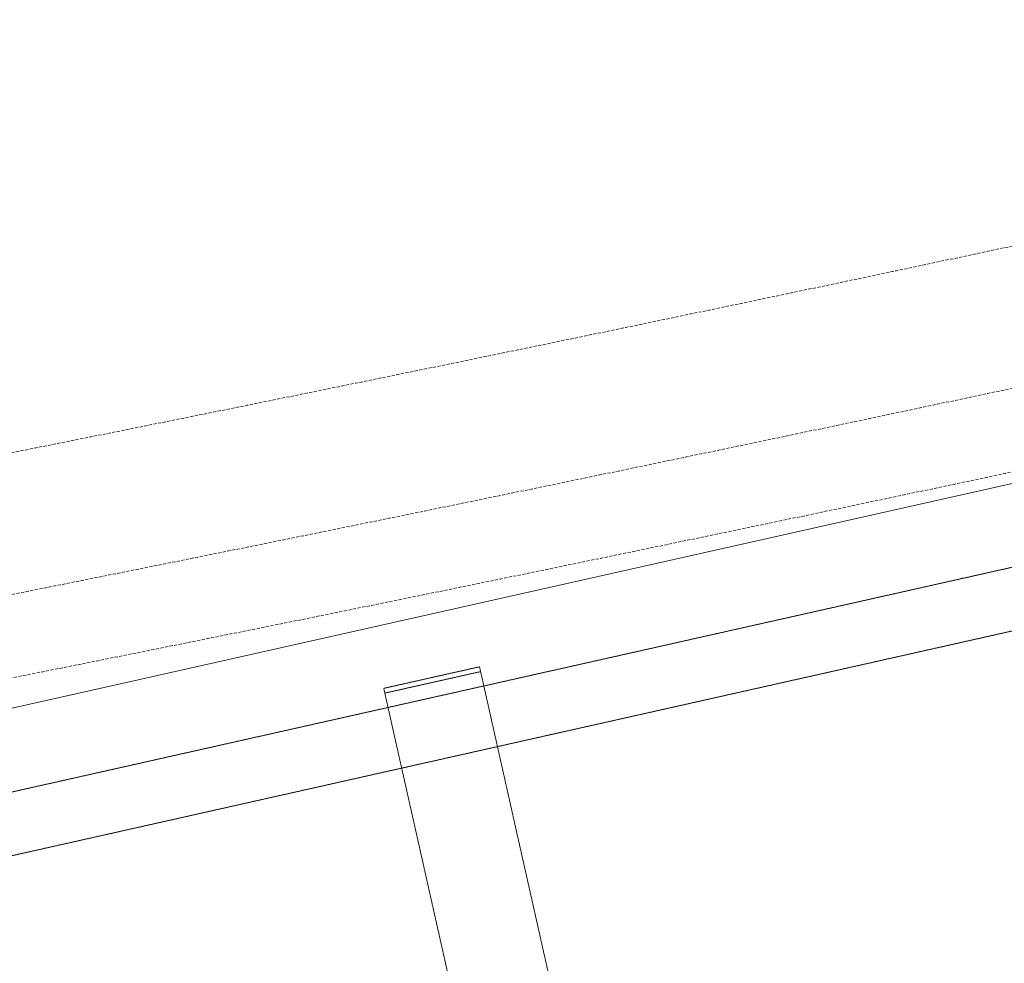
# Model space of a CAD drawing. Header units: metres. Extents: x 362935 to 596424, y 80601 to 172483.
# Tile 47 of 145: x 395411 to 396013, y 96773 to 97350. Entities that reach past the tile are written whole.
import ezdxf

# ---------------------------------------------------------------- set-up
doc = ezdxf.new("R2010")
doc.units = ezdxf.units.M
doc.linetypes.add('( Hidden )', pattern=[0.375, 0.25, -0.125])
doc.linetypes.add('DASHED2', pattern=[9.525, 6.35, -3.175])
doc.layers.get('0').update_dxf_attribs({"color": 8, "lineweight": 5})
for name, color, linetype, lineweight in [('A1-WODDEN BATTEN', 8, 'Continuous', 5), ('CT_BULKHEAD', 8, '( Hidden )', 5), ('FURNITURE', 8, 'Continuous', 5)]:
    doc.layers.add(name, color=color, linetype=linetype, lineweight=lineweight)

# ---------------------------------------------------------------- blocks, each defined once
blk = doc.blocks.new('FTV1-W2')
at = {"color": 0}
blk.add_lwpolyline([(0, -450), (0, 0), (2400, 0), (2400, -450)], close=True, dxfattribs=at)
at = {"layer": 'FURNITURE', "linetype": 'DASHED2', "ltscale": 0.06}
blk.add_line((1557.33, -41), (1617.33, -41), dxfattribs=at)
blk.add_lwpolyline([(1617.33, -38), (1557.33, -38), (1557.33, -412), (1617.33, -412)], close=True, dxfattribs=at)
for points in [[(38, -50), (2362, -50)], [(2400, -88), (0, -88)]]:
    blk.add_lwpolyline(points, dxfattribs=at)

msp = doc.modelspace()

# ---------------------------------------------------------------- linework, layer by layer
at = {"layer": 'A1-WODDEN BATTEN', "color": 8, "linetype": 'DASHED2', "ltscale": 0.3}
for radius, end in [(48676.64, 282.516053), (48726.64, 282.516537)]:
    msp.add_arc((385885.19, 144734.68, 1343980.86), radius, 277.768382, end, dxfattribs=at)
at = {"layer": 'CT_BULKHEAD', "linetype": 'DASHED2', "ltscale": 0.3}
msp.add_arc((385885.19, 144734.68, 1343980.86), 48591.64, 277.768382, 287.964251, dxfattribs=at)

# ---------------------------------------------------------------- block references
at = {"layer": 'FURNITURE', "rotation": 12.66484600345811}
msp.add_blockref('FTV1-W2', (394105.91, 96636.56, 1343980.86), dxfattribs=at)

doc.saveas('drawing.dxf')
